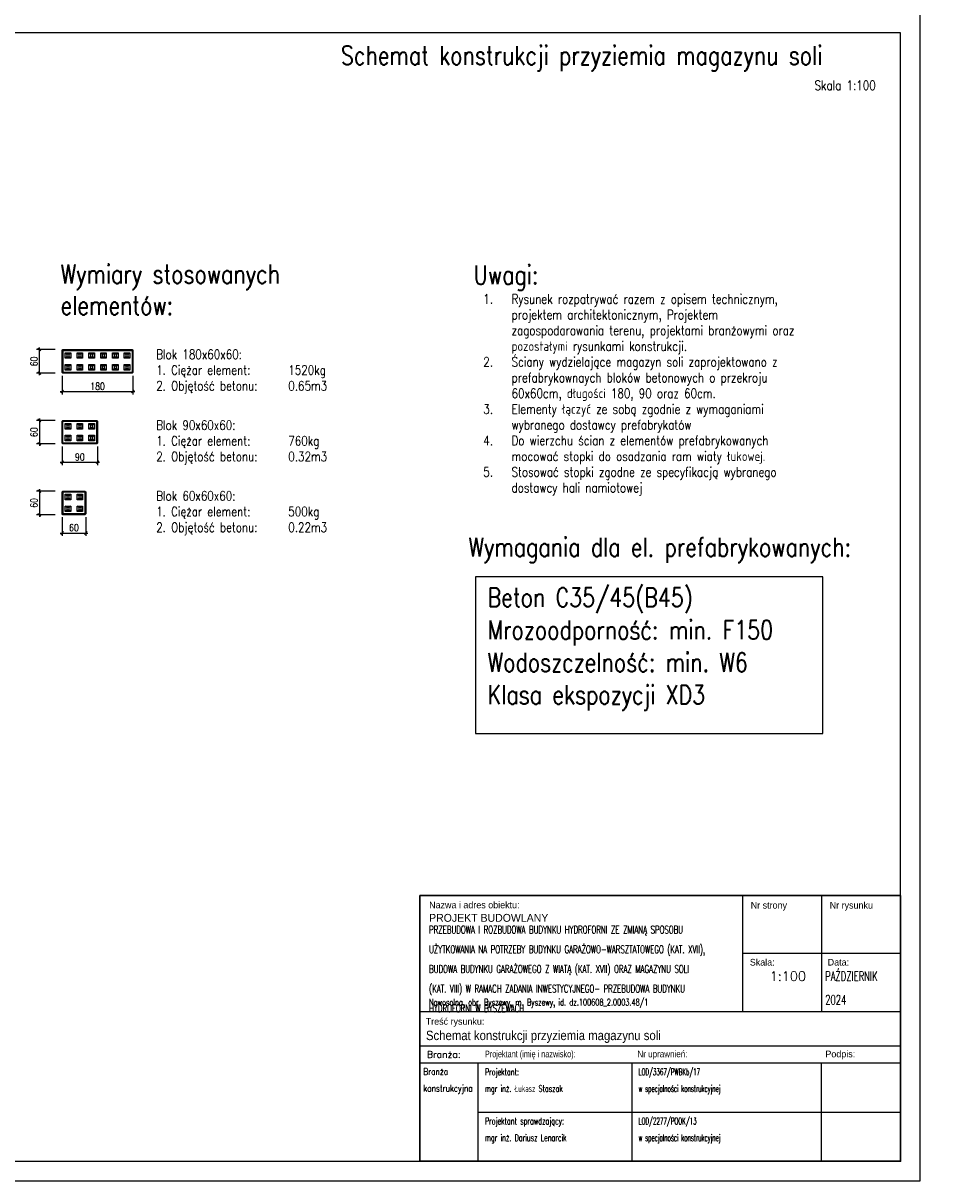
# Model space of a CAD drawing. Extents: x 335493 to 843864, y -123011 to -21739.
# Tile 22 of 28: x 573172 to 596710, y -88574 to -59124. Entities that reach past the tile are written whole.
import ezdxf
from ezdxf.enums import TextEntityAlignment as Align

# ---------------------------------------------------------------- set-up
doc = ezdxf.new("R2010")
doc.units = 0
doc.header["$LTSCALE"] = 600
doc.header["$MEASUREMENT"] = 0
doc.header["$PDMODE"] = 1
doc.layers.get('0').update_dxf_attribs({"linetype": 'CONTINUOUS'})
doc.layers.get('Defpoints').update_dxf_attribs({"linetype": 'CONTINUOUS'})
for name, color, linetype in [('11 - opisy TXT2', 4, 'CONTINUOUS'), ('111 - opisy TXT3', 2, 'CONTINUOUS'), ('2 - linie odniesienia opisy', 8, 'CONTINUOUS'), ('33 - linia 2', 3, 'CONTINUOUS'), ('5 - linie odniesienia opisy', 8, 'CONTINUOUS')]:
    doc.layers.add(name, color=color, linetype=linetype)
doc.styles.add('ROMANS', font='romans.shx')
doc.styles.add('TXT2', font='simplex.shx', dxfattribs={"width": 0.8, "height": 180})
doc.styles.add('TXT5', font='simplex.shx', dxfattribs={"width": 0.8, "height": 120})
doc.dimstyles.new('R1 - centymetry', dxfattribs={"dimtxt": 180, "dimasz": 70, "dimexe": 75, "dimexo": 75, "dimgap": 1.5, "dimtad": 0, "dimdec": 0, "dimlfac": 0.1, "dimzin": 0, "dimdsep": 46, "dimtxsty": 'TXT2', "dimblk1": 'OBLIQUE', "dimblk2": 'OBLIQUE', "dimsah": 1, "dimcen": -3, "dimdle": 50, "dimclrt": 4, "dimadec": 0, "dimazin": 0, "dimtfac": 0.75, "dimtdec": 0, "dimtix": 1, "dimtmove": 2, "dimatfit": 3, "dimldrblk": 'OBLIQUE', "dimfxl": 400, "dimfxlon": 1, "dimtvp": 0.75, "dimtolj": 1, "dimtzin": 0, "dimarcsym": 0})

# ---------------------------------------------------------------- blocks, each defined once
blk = doc.blocks.new('A$C40C031F5')
at = {"layer": '33 - linia 2'}
for points in [[(-70, -70), (70, -70), (70, 70), (-70, 70)], [(-30, -30), (-30, 30), (30, 30), (30, -30)]]:
    blk.add_lwpolyline(points, close=True, dxfattribs=at)
for points in [[(-70, 70), (-30, 30)], [(30, 30), (70, 70)], [(-30, -30), (-70, -70)], [(70, -70), (30, -30)]]:
    blk.add_lwpolyline(points, dxfattribs=at)
blk = doc.blocks.new('A$C37102340')
at = {"layer": '33 - linia 2'}
for points in [[(300, -20), (280, 0), (-280, 0), (-300, -20), (-300, -1780), (-280, -1800), (280, -1800), (300, -1780)], [(-280, -20), (-280, -1780), (280, -1780), (280, -20)]]:
    blk.add_lwpolyline(points, close=True, dxfattribs=at)
for points in [[(-280, -1800), (-280, 0)], [(280, -1800), (280, 0)], [(-280, -20), (-300, -20)], [(-300, -20), (300, -20)], [(-300, -1780), (300, -1780)]]:
    blk.add_lwpolyline(points, dxfattribs=at)
for p in [(-150, -150), (150, -150), (-150, -450), (150, -450), (-150, -750), (150, -750), (-150, -1050), (150, -1050), (-150, -1350), (150, -1350), (-150, -1650), (150, -1650)]:
    blk.add_blockref('A$C40C031F5', p, dxfattribs=at)
blk = doc.blocks.new('A$C4E436FA2')
at = {"layer": '33 - linia 2'}
for points in [[(300, 20), (280, 0), (-280, 0), (-300, 20), (-300, 880), (-280, 900), (280, 900), (300, 880)], [(-280, 20), (-280, 880), (280, 880), (280, 20)]]:
    blk.add_lwpolyline(points, close=True, dxfattribs=at)
for points in [[(-280, 900), (-280, 0)], [(280, 900), (280, 0)], [(-300, 880), (300, 880)], [(-280, 20), (-300, 20)], [(-300, 20), (300, 20)]]:
    blk.add_lwpolyline(points, dxfattribs=at)
at = {"layer": '33 - linia 2', "extrusion": (0, 0, -1), "zscale": -1, "rotation": 180}
for p in [(150, 750), (-150, 750), (150, 450), (-150, 450), (150, 150), (-150, 150)]:
    blk.add_blockref('A$C40C031F5', p, dxfattribs=at)
blk = doc.blocks.new('_OBLIQUE')
at = {"color": 0, "linetype": 'ByBlock'}
blk.add_line((-0.5, -0.5), (0.5, 0.5), dxfattribs=at)
blk = doc.blocks.new('*D40')
at = {"layer": '5 - linie odniesienia opisy', "color": 0, "lineweight": -2, "transparency": 16777216}
for p, q in [((574164, -68094), (574164, -68569)), ((575964, -68094), (575964, -68569)), ((574114, -68494), (576014, -68494))]:
    blk.add_line(p, q, dxfattribs=at)
at = {"layer": 'Defpoints', "color": 0, "transparency": 16777216}
for p in [(574164, -67728), (575964, -67728), (575964, -68494)]:
    blk.add_point(p, dxfattribs=at)
at = {"layer": '5 - linie odniesienia opisy', "color": 0, "lineweight": -2, "transparency": 16777216, "xscale": 70, "yscale": 70, "zscale": 70, "rotation": 180}
blk.add_blockref('_OBLIQUE', (574164, -68494), dxfattribs=at)
at = {"layer": '5 - linie odniesienia opisy', "color": 0, "lineweight": -2, "transparency": 16777216, "xscale": 70, "yscale": 70, "zscale": 70}
blk.add_blockref('_OBLIQUE', (575964, -68494), dxfattribs=at)
at = {"layer": '5 - linie odniesienia opisy', "color": 4, "transparency": 16777216, "insert": (575064, -68359), "char_height": 180, "attachment_point": 5, "style": 'TXT2'}
blk.add_mtext('\\A1;180', dxfattribs=at)
blk = doc.blocks.new('*D41')
at = {"layer": '5 - linie odniesienia opisy', "color": 0, "lineweight": -2, "transparency": 16777216}
for p, q in [((573984, -67428), (573509, -67428)), ((573584, -68078), (573584, -67378)), ((573984, -68028), (573509, -68028))]:
    blk.add_line(p, q, dxfattribs=at)
at = {"layer": 'Defpoints', "color": 0, "transparency": 16777216}
for p in [(573584, -67428), (575064, -67428), (575064, -68028)]:
    blk.add_point(p, dxfattribs=at)
at = {"layer": '5 - linie odniesienia opisy', "color": 0, "lineweight": -2, "transparency": 16777216, "xscale": 70, "yscale": 70, "zscale": 70}
for p, rotation in [((573584, -67428), 90), ((573584, -68028), 270)]:
    blk.add_blockref('_OBLIQUE', p, dxfattribs=dict(at, rotation=rotation))
at = {"layer": '5 - linie odniesienia opisy', "color": 4, "transparency": 16777216, "insert": (573449, -67728), "char_height": 180, "attachment_point": 5, "rotation": 90, "style": 'TXT2'}
blk.add_mtext('\\A1;60', dxfattribs=at)
blk = doc.blocks.new('A$C51246FCC')
at = {"layer": '33 - linia 2'}
for points in [[(300, -580), (280, -600), (-280, -600), (-300, -580), (-300, -20), (-280, 0), (280, 0), (300, -20)], [(-280, -580), (-280, -20), (280, -20), (280, -580)]]:
    blk.add_lwpolyline(points, close=True, dxfattribs=at)
for points in [[(-280, 0), (-280, -600)], [(280, 0), (280, -600)], [(-280, -580), (-300, -580)], [(-300, -580), (300, -580)]]:
    blk.add_lwpolyline(points, dxfattribs=at)
at = {"layer": '33 - linia 2', "extrusion": (0, 0, -1), "zscale": -1, "rotation": 180}
for p in [(150, -150), (-150, -150), (150, -450), (-150, -450)]:
    blk.add_blockref('A$C40C031F5', p, dxfattribs=at)
blk = doc.blocks.new('*D42')
at = {"layer": '5 - linie odniesienia opisy', "color": 0, "lineweight": -2, "transparency": 16777216}
for p, q in [((573584, -69178), (573584, -69878)), ((573984, -69228), (573509, -69228)), ((573984, -69828), (573509, -69828))]:
    blk.add_line(p, q, dxfattribs=at)
at = {"layer": 'Defpoints', "color": 0, "transparency": 16777216}
for p in [(574184, -69228), (573584, -69828), (574184, -69828)]:
    blk.add_point(p, dxfattribs=at)
at = {"layer": '5 - linie odniesienia opisy', "color": 0, "lineweight": -2, "transparency": 16777216, "xscale": 70, "yscale": 70, "zscale": 70}
for p, rotation in [((573584, -69228), 90), ((573584, -69828), 270)]:
    blk.add_blockref('_OBLIQUE', p, dxfattribs=dict(at, rotation=rotation))
at = {"layer": '5 - linie odniesienia opisy', "color": 4, "transparency": 16777216, "insert": (573449, -69528), "char_height": 180, "attachment_point": 5, "rotation": 90, "style": 'TXT2'}
blk.add_mtext('\\A1;60', dxfattribs=at)
blk = doc.blocks.new('*D43')
at = {"layer": '5 - linie odniesienia opisy', "color": 0, "lineweight": -2, "transparency": 16777216}
for p, q in [((573984, -71028), (573509, -71028)), ((573584, -70978), (573584, -71678)), ((573984, -71628), (573509, -71628))]:
    blk.add_line(p, q, dxfattribs=at)
at = {"layer": 'Defpoints', "color": 0, "transparency": 16777216}
for p in [(574184, -71028), (573584, -71628), (574184, -71628)]:
    blk.add_point(p, dxfattribs=at)
at = {"layer": '5 - linie odniesienia opisy', "color": 0, "lineweight": -2, "transparency": 16777216, "xscale": 70, "yscale": 70, "zscale": 70}
for p, rotation in [((573584, -71028), 90), ((573584, -71628), 270)]:
    blk.add_blockref('_OBLIQUE', p, dxfattribs=dict(at, rotation=rotation))
at = {"layer": '5 - linie odniesienia opisy', "color": 4, "transparency": 16777216, "insert": (573449, -71328), "char_height": 180, "attachment_point": 5, "rotation": 90, "style": 'TXT2'}
blk.add_mtext('\\A1;60', dxfattribs=at)
blk = doc.blocks.new('*D44')
at = {"layer": '5 - linie odniesienia opisy', "color": 0, "lineweight": -2, "transparency": 16777216}
for p, q in [((574164, -69894), (574164, -70369)), ((575064, -69894), (575064, -70369)), ((574114, -70294), (575114, -70294))]:
    blk.add_line(p, q, dxfattribs=at)
at = {"layer": 'Defpoints', "color": 0, "transparency": 16777216}
for p in [(574164, -69528), (575064, -69528), (575064, -70294)]:
    blk.add_point(p, dxfattribs=at)
at = {"layer": '5 - linie odniesienia opisy', "color": 0, "lineweight": -2, "transparency": 16777216, "xscale": 70, "yscale": 70, "zscale": 70, "rotation": 180}
blk.add_blockref('_OBLIQUE', (574164, -70294), dxfattribs=at)
at = {"layer": '5 - linie odniesienia opisy', "color": 0, "lineweight": -2, "transparency": 16777216, "xscale": 70, "yscale": 70, "zscale": 70}
blk.add_blockref('_OBLIQUE', (575064, -70294), dxfattribs=at)
at = {"layer": '5 - linie odniesienia opisy', "color": 4, "transparency": 16777216, "insert": (574614, -70159), "char_height": 180, "attachment_point": 5, "style": 'TXT2'}
blk.add_mtext('\\A1;90', dxfattribs=at)
blk = doc.blocks.new('*D45')
at = {"layer": '5 - linie odniesienia opisy', "color": 0, "lineweight": -2, "transparency": 16777216}
for p, q in [((574164, -71694), (574164, -72169)), ((574764, -71694), (574764, -72169)), ((574114, -72094), (574814, -72094))]:
    blk.add_line(p, q, dxfattribs=at)
at = {"layer": 'Defpoints', "color": 0, "transparency": 16777216}
for p in [(574164, -71328), (574764, -71328), (574764, -72094)]:
    blk.add_point(p, dxfattribs=at)
at = {"layer": '5 - linie odniesienia opisy', "color": 0, "lineweight": -2, "transparency": 16777216, "xscale": 70, "yscale": 70, "zscale": 70, "rotation": 180}
blk.add_blockref('_OBLIQUE', (574164, -72094), dxfattribs=at)
at = {"layer": '5 - linie odniesienia opisy', "color": 0, "lineweight": -2, "transparency": 16777216, "xscale": 70, "yscale": 70, "zscale": 70}
blk.add_blockref('_OBLIQUE', (574764, -72094), dxfattribs=at)
at = {"layer": '5 - linie odniesienia opisy', "color": 4, "transparency": 16777216, "insert": (574464, -71959), "char_height": 180, "attachment_point": 5, "style": 'TXT2'}
blk.add_mtext('\\A1;60', dxfattribs=at)

msp = doc.modelspace()

# ---------------------------------------------------------------- linework, layer by layer
for p, q in [((591467, -81318.7), (591467, -84264.3)), ((593474.5, -81318.7), (593474.5, -84264.3)), ((583262.6, -84264.3), (595481.9, -84264.3)), ((583262.6, -85137.1), (595481.9, -85137.1)), ((583262.6, -85573.5), (595481.9, -85573.5)), ((583262.6, -85573.5), (595481.9, -85573.5)), ((584746.3, -88073.5), (584746.3, -85573.5)), ((588659.5, -88073.5), (588659.5, -85573.5)), ((593474.5, -88073.5), (593474.5, -85573.5)), ((584746.3, -86823.5), (595481.9, -86823.5))]:
    msp.add_line(p, q)
at = {"lineweight": 30}
msp.add_lwpolyline([(583262.6, -88073.5), (595481.9, -88073.5), (595481.9, -81318.7), (583262.6, -81318.7)], close=True, dxfattribs=at)
msp.add_lwpolyline([(595481.9, -82791.5), (591467, -82791.5)])
at = {"layer": '111 - opisy TXT3'}
msp.add_lwpolyline([(556481.9, -88073.5), (595481.9, -88073.5), (595481.9, -59373.5), (556481.9, -59373.5)], close=True, dxfattribs=at)
at = {"layer": '2 - linie odniesienia opisy'}
for points in [[(553981.9, -88573.5), (595981.9, -88573.5), (595981.9, -58873.5), (553981.9, -58873.5)], [(584675.9, -77190.9), (593509, -77190.9), (593509, -73207.3), (584675.9, -73207.3)]]:
    msp.add_lwpolyline(points, close=True, dxfattribs=at)

# ---------------------------------------------------------------- block references
at = {"layer": '33 - linia 2', "xscale": -1, "rotation": 90}
msp.add_blockref('A$C37102340', (574163.8, -67728.1), dxfattribs=at)
at = {"layer": '5 - linie odniesienia opisy', "rotation": 90}
msp.add_blockref('A$C4E436FA2', (575063.8, -69528.1), dxfattribs=at)
at = {"layer": '5 - linie odniesienia opisy'}
msp.add_blockref('A$C51246FCC', (574463.8, -71028.1), dxfattribs=at)

# ---------------------------------------------------------------- texts
at = {"lineweight": 15, "char_height": 170, "width": 12600.205, "attachment_point": 1, "line_spacing_factor": 1.5, "style": 'ROMANS'}
for s, insert in [('\\A1;{\\FIC-Romans;\\W1;Nazwa i adres obiektu:}', (583494.7, -81469.8)), ('\\A1;{\\FIC-Romans;\\W1;Nr strony}', (591673.4, -81478.1)), ('\\A1;{\\FIC-Romans;\\W1;Nr rysunku}', (593680.8, -81478.1)), ('\\A1;{\\FIC-Romans;\\W1;Skala:}', (591649.6, -82927.3)), ('\\A1;{\\FIC-Romans;\\W1;Data:}', (593629.5, -82926.5)), ('\\pt340;{\\W0.68;Nowosolna, obr. Byszewy, m. Byszewy, id. dz.100608_2.0003.48/1}', (583494.7, -83945.1)), ('\\A1;{\\FIC-Romans;\\W1;Treść rysunku:}', (583408.5, -84432.5)), ('\\A1;{\\W1;Branża:}', (583439.3, -85273.2)), ('\\A1;{\\FIC-Romans;\\W0.75;Projektant (imię i nazwisko):}', (584914, -85261)), ('\\A1;{\\FIC-Romans;\\W0.9;Nr uprawnień:}', (588791.7, -85261)), ('\\A1;{\\FIC-Romans;\\W1;Podpis:}', (593571.1, -85261)), ('\\A1;{\\W0.8;Branża\\Pkonstrukcyjna}', (583349.1, -85709.6)), ('\\A1;{\\W0.7;Projektant:\\Pmgr inż. Łukasz Staszak}', (584914, -85716.7)), ('{\\W0.5;LOD/3367/PWBKb/17 \\Pw specjalności konstrukcyjnej}', (588820.5, -85716.7)), ('\\A1;{\\W0.7;Projektant sprawdzający:\\Pmgr inż. Dariusz Lenarcik^I}', (584914, -86966.7)), ('{\\W0.5;LOD/2277/POOK/13 \\Pw specjalności konstrukcyjnej}', (588820.5, -86966.7))]:
    msp.add_mtext(s, dxfattribs=dict(at, insert=insert))
at = {"lineweight": 30, "width": 12600.205, "attachment_point": 1, "line_spacing_factor": 1.5, "style": 'ROMANS'}
for s, insert, char_height in [('\\A1;{\\Fic-romans.shx;\\W1;PROJEKT BUDOWLANY}', (583494.7, -81783.2), 200), ('{\\W0.65;PRZEBUDOWA I ROZBUDOWA BUDYNKU HYDROFORNI ZE ZMIANĄ SPOSOBU \\PUŻYTKOWANIA NA POTRZEBY BUDYNKU GARAŻOWO-WARSZTATOWEGO (KAT. XVII), \\PBUDOWA BUDYNKU GARAŻOWEGO Z WIATĄ (KAT. XVII) ORAZ MAGAZYNU SOLI \\P(KAT. VIII) W RAMACH ZADANIA INWESTYCYJNEGO- PRZEBUDOWA BUDYNKU \\PHYDROFORNI W BYSZEWACH}', (583494.7, -82085.3), 200), ('\\A1;1:100', (592152.4, -83247.5), 240), ('\\A1;{\\W0.65;PAŹDZIERNIK \\P2024}', (593567.5, -83247.5), 240), ('\\A1;{\\Fic-romans|c238;\\W0.9;Schemat konstrukcji przyziemia magazynu soli}', (583414.2, -84753.5), 240)]:
    msp.add_mtext(s, dxfattribs=dict(at, insert=insert, char_height=char_height))
at = {"layer": '11 - opisy TXT2', "style": 'TXT2', "width": 0.8}
msp.add_text('Skala 1:100', height=240, dxfattribs=at).set_placement((594850.8, -60826.1), align=Align.RIGHT)
at = {"layer": '11 - opisy TXT2', "char_height": 240, "width": 8819.307, "attachment_point": 1, "style": 'TXT2'}
for s, insert in [('\\A1;\\pi-720,l720,t720,2880,5280,8160,8400;1.^IRysunek rozpatrywać razem z opisem technicznym, projektem architektonicznym, Projektem zagospodarowania terenu, projektami branżowymi oraz pozostałymi rysunkami konstrukcji.\\P2.^IŚciany wydzielające magazyn soli zaprojektowano z prefabrykownaych bloków betonowych o przekroju 60x60cm, długości 180, 90 oraz 60cm.\\P{\\C4;3.^IElementy łączyć ze sobą zgodnie z wymaganiami wybranego dostawcy prefabrykatów\\P4.^IDo wierzchu ścian z elementów prefabrykowanych mocować stopki do osadzania ram wiaty łukowej.\\P5.^IStosować stopki zgodne ze specyfikacją wybranego dostawcy hali namiotowej}', (584871.5, -66020.2)), ('\\A1;\\pi-720,l720,t720,2880,5280,8160,8400;Blok 180x60x60:\\P\\pt3360,5280,8160,8400;1. Ciężar element:^I1520kg\\P2. Objętość betonu:^I0.65m3', (576554.8, -67428.1)), ('\\A1;\\pi-720,l720,t720,2880,5280,8160,8400;Blok 90x60x60:\\P\\pt3360,5280,8160,8400;1. Ciężar element:^I760kg\\P2. Objętość betonu:^I0.32m3', (576554.8, -69228.1)), ('\\A1;\\pi-720,l720,t720,2880,5280,8160,8400;Blok 60x60x60:\\P\\pt3360,5280,8160,8400;1. Ciężar element:^I500kg\\P2. Objętość betonu:^I0.22m3', (576554.8, -71028.1))]:
    msp.add_mtext(s, dxfattribs=dict(at, insert=insert))
at = {"layer": '111 - opisy TXT3', "style": 'TXT5', "width": 0.8}
for s, p in [('Schemat konstrukcji przyziemia magazynu soli', (581250.8, -60185.1)), ('Uwagi:', (584626.6, -65765.6)), ('Wymagania dla el. prefabrykowanych:', (584494.4, -72692.2)), ('Beton C35/45(B45)', (584982.9, -73970.7)), ('Mrozoodporność: min. F150  ', (584982.9, -74796.4)), ('Wodoszczelność: min. W6', (584982.9, -75622.1)), ('Klasa ekspozycji XD3', (584982.9, -76447.8))]:
    msp.add_text(s, height=480, dxfattribs=at).set_placement(p)
at = {"layer": '111 - opisy TXT3', "insert": (574122.3, -65264.9), "char_height": 480, "attachment_point": 1, "style": 'TXT5'}
msp.add_mtext_dynamic_manual_height_columns('Wymiary stosowanych elementów:', width=7617.391, gutter_width=900, heights=[0], dxfattribs=at)

# ---------------------------------------------------------------- dimensions: what is measured, and where the dimension line sits
at = {"layer": '5 - linie odniesienia opisy'}
for base, p1, p2, picture, middle in [((573584.1, -67428.1), (575063.8, -68028.1), (575063.8, -67428.1), '*D41', (573449.1, -67728.1)), ((573584.1, -69828.1), (574183.8, -69228.1), (574183.8, -69828.1), '*D42', (573449.1, -69528.1)), ((573584.1, -71628.1), (574183.8, -71028.1), (574183.8, -71628.1), '*D43', (573449.1, -71328.1))]:
    dim = msp.add_linear_dim(base=base, p1=p1, p2=p2, angle=90, dimstyle='R1 - centymetry', dxfattribs=at)
    dim.commit()
    dim.dimension.update_dxf_attribs({"geometry": picture, "text_midpoint": middle})
for base, p1, p2, picture, middle in [((575963.8, -68493.6), (574163.8, -67728.1), (575963.8, -67728.1), '*D40', (575063.8, -68358.6)), ((575063.8, -70293.6), (574163.8, -69528.1), (575063.8, -69528.1), '*D44', (574613.8, -70158.6)), ((574763.8, -72093.6), (574163.8, -71328.1), (574763.8, -71328.1), '*D45', (574463.8, -71958.6))]:
    dim = msp.add_linear_dim(base=base, p1=p1, p2=p2, dimstyle='R1 - centymetry', dxfattribs=at)
    dim.commit()
    dim.dimension.update_dxf_attribs({"geometry": picture, "text_midpoint": middle})

doc.saveas('drawing.dxf')
